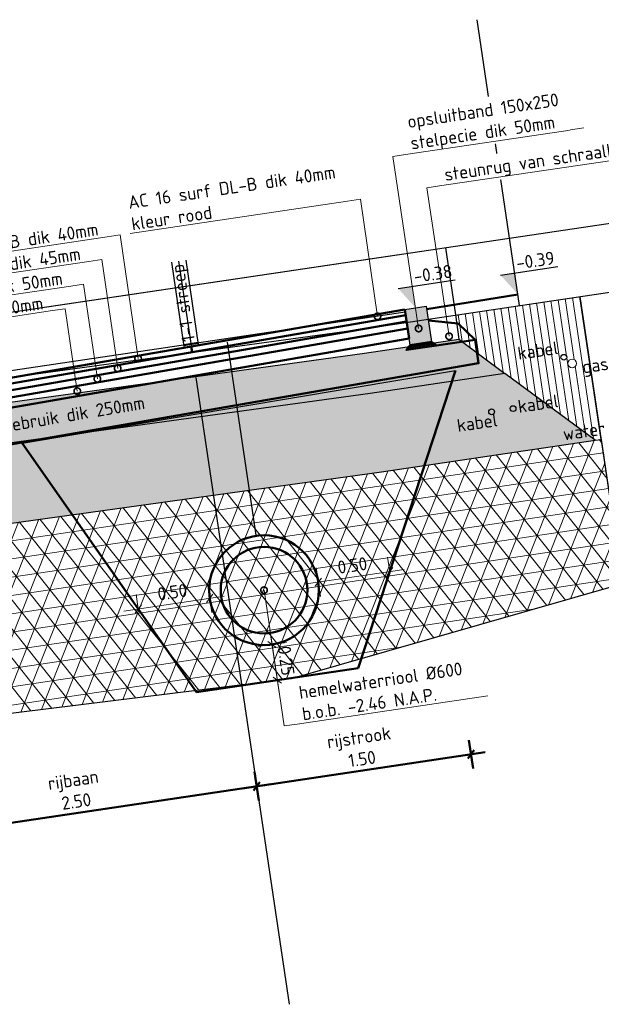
# Model space of a CAD drawing. Header units: metres. Extents: x 133846 to 269924, y 465764 to 933292.
# Tile 44 of 56: x 133864.22 to 133868.24, y 465869.72 to 465876.54. Entities that reach past the tile are written whole.
import ezdxf
from ezdxf import colors
from ezdxf.entities.mleader import LeaderData, LeaderLine
from ezdxf.lldxf.tags import DXFTag
from ezdxf.math import Vec2, Vec3

# ---------------------------------------------------------------- set-up
doc = ezdxf.new("R2010")
doc.units = ezdxf.units.M
for name, pattern in [('AL-NAP_LIJN', [15.25, 12, -1.5, 0.25, -1.5]), ('RI-HWA', [7.4, 5, -2.4]), ('XX-AFBREEK', [7, 4, -1, 1, -1])]:
    doc.linetypes.add(name, pattern=pattern)
doc.layers.add('B-OI-KL-GAS_LD-G', color=40, linetype='KL-GAS-LD-N', lineweight=18, true_color=0xffbf00)
doc.layers.add('N-WE-RI-HWA-GD', color=150, linetype='RI-HWA', lineweight=50, true_color=0x007fff)
for name, color, linetype, lineweight in [('B-WE-GW-AFBREEKLIJN-GD', 7, 'XX-AFBREEK', 25), ('B-WE-GW-GROND-AD-50', 253, 'Continuous', 18), ('B-WE-IE-TERREINAFSCHEIDING_NATUURLIJK_HAAG-GD', 60, 'IE-TERREINAFSCHEIDING-NATUURLIJK-HAAG', 25), ('B-WE-KL-T18', 10, 'Continuous', 18), ('B-WE-MO-BODEM-AD-50', 253, 'Continuous', 18), ('B-WE-VH-VERHARDING-GD', 253, 'Continuous', 25), ('B-WE-VH-VERHARDING_FUNDERING-AD-50', 253, 'Continuous', 18), ('N-WE-GR-GROENSTROOK-GD', 90, 'Continuous', 50), ('N-WE-GW-SLEUF-GD', 90, 'Continuous', 50), ('N-WE-KL-ET_LS_OV_LICHTMAST-S', 190, 'Continuous', 25), ('N-WE-RI-T18', 10, 'Continuous', 18), ('N-WE-VH-KANTOPSLUITING_OPSLUITBAND-SD', 150, 'Continuous', 25), ('N-WE-VH-M', 7, 'Continuous', 18), ('N-WE-VH-VERHARDING-GD', 7, 'Continuous', 50), ('N-WE-VH-VERHARDING-T18', 10, 'Continuous', 18), ('X-XX-AL-NAP-GD', 7, 'AL-NAP_LIJN', 25), ('X-XX-AL-PEILMAAT-SD', 7, 'Continuous', 25)]:
    doc.layers.add(name, color=color, linetype=linetype, lineweight=lineweight)
doc.layers.add('X-XX-AL-HULPLIJN-GD', color=30, linetype='Continuous', lineweight=25, plot=False)
doc.styles.add('NLCS-ISO', font='NLCS-ISO.ttf')
doc.styles.add('NLCS-ISO-M50-T18', font='NLCS-ISO.ttf', dxfattribs={"height": 0.09})
doc.styles.get("Standard").update_dxf_attribs({"font": 'romand.shx'})
doc.linetypes.add('IE-TERREINAFSCHEIDING-NATUURLIJK-HAAG', pattern='A,7,-1.5,[67,NLCS.SHX,S=0.75,R=45,X=0,Y=0],-1.5', length=10)
tags = doc.linetypes.add('KL-GAS-LD-N', pattern='A,4,-1,[69,NLCS.SHX,S=0.5,R=0,X=0,Y=0],-1,4,-1,["L",Standard,S=1,R=0,X=0.25,Y=-0.5],-2', length=13).pattern_tags.tags
tags[18] = DXFTag(74, 10)
doc.dimstyles.new('NLCS-M50-T18-SCHRAP_L2_H2', dxfattribs={"dimscale": 0.05, "dimtxt": 2.5, "dimasz": 1.008, "dimexe": 2, "dimexo": 2, "dimgap": 0.7, "dimtad": 1, "dimzin": 0, "dimdsep": 46, "dimtxsty": 'NLCS-ISO-M50-T18', "dimblk": 'OBLIQUE', "dimcen": 0, "dimdle": 2, "dimclrd": 256, "dimclre": 256, "dimclrt": 10, "dimazin": 0, "dimtfac": 1, "dimtdec": 3, "dimtofl": 0, "dimtmove": 0, "dimatfit": 3, "dimldrblk": 'OBLIQUE', "dimfxl": 2, "dimfxlon": 1, "dimtfillclr": 256, "dimtolj": 1, "dimtzin": 0, "dimlwd": -1, "dimlwe": -1, "dimarcsym": 0})

# ---------------------------------------------------------------- blocks, each defined once
blk = doc.blocks.new('*U149')
blk.add_hatch(color=8).paths.add_polyline_path([(-0.15, -0.25), (0, -0.25), (0, 0), (-0.15, 0)])
at = {"layer": 'N-WE-VH-VERHARDING-GD', "linetype": 'Continuous'}
h = blk.add_hatch(dxfattribs=at)
h.set_pattern_fill('ANSI31', color=256, scale=0.005, angle=45, style=0)
h.set_pattern_definition([(90, (89116.596445, 436374.820416), (-0.015875, 3e-18), [])])
h.paths.add_polyline_path([(-0.15, -0.25), (0, -0.25), (0.03, -0.28), (-0.18, -0.28)])
at = {"flags": 128}
blk.add_lwpolyline([(-0.15, -0.25), (0, -0.25), (0, 0), (-0.15, 0)], close=True, dxfattribs=at)
at = {"layer": 'N-WE-VH-VERHARDING-GD', "linetype": 'Continuous'}
for p, q in [((-0.35, -0.15), (-0.15, -0.1)), ((-0.45, -0.28), (-0.35, -0.15)), ((-0.18, -0.28), (-0.45, -0.28))]:
    blk.add_line(p, q, dxfattribs=at)
at = {"layer": 'N-WE-VH-VERHARDING-GD', "linetype": 'Continuous', "flags": 128}
blk.add_lwpolyline([(-0.15, -0.25), (0, -0.25), (0.03, -0.28), (-0.18, -0.28)], close=True, dxfattribs=at)
blk = doc.blocks.new('_Oblique')
at = {"color": 0, "linetype": 'ByBlock', "lineweight": -2}
blk.add_line((-0.5, -0.5), (0.5, 0.5), dxfattribs=at)
blk = doc.blocks.new('*D334')
at = {"layer": 'Defpoints', "color": 0, "transparency": 16777216}
for p in [(-1.65, -0.0165), (-4.15, -0.0775), (-4.15, -3.0948)]:
    blk.add_point(p, dxfattribs=at)
at = {"layer": 'N-WE-VH-VERHARDING-GD', "transparency": 16777216}
for p, q in [((-4.15, -2.9948), (-4.15, -3.1948)), ((-1.65, -2.9948), (-1.65, -3.1948)), ((-1.55, -3.0948), (-4.25, -3.0948))]:
    blk.add_line(p, q, dxfattribs=at)
at = {"layer": 'N-WE-VH-VERHARDING-GD', "transparency": 16777216, "xscale": 0.0504, "yscale": 0.0504, "zscale": 0.0504, "rotation": 180}
blk.add_blockref('_Oblique', (-4.15, -3.0948), dxfattribs=at)
at = {"layer": 'N-WE-VH-VERHARDING-GD', "transparency": 16777216, "xscale": 0.0504, "yscale": 0.0504, "zscale": 0.0504}
blk.add_blockref('_Oblique', (-1.65, -3.0948), dxfattribs=at)
at = {"layer": 'N-WE-VH-VERHARDING-GD', "color": 10, "transparency": 16777216, "insert": (-2.9, -2.9398), "char_height": 0.09, "attachment_point": 5, "style": 'NLCS-ISO-M50-T18', "bg_fill": 3, "box_fill_scale": 1.1, "bg_fill_color": 256, "bg_fill_true_color": 13158600, "bg_fill_transparency": 0}
blk.add_mtext('\\A1;rijbaan\\P2.50', dxfattribs=at)
blk = doc.blocks.new('*D336')
at = {"layer": 'Defpoints', "color": 0, "transparency": 16777216}
for p in [(-1.65, -0.0165), (-0.15, 0), (-1.65, -3.0948)]:
    blk.add_point(p, dxfattribs=at)
at = {"layer": 'N-WE-VH-VERHARDING-GD', "transparency": 16777216}
for p, q in [((-1.65, -2.9948), (-1.65, -3.1948)), ((-0.15, -2.9948), (-0.15, -3.1948)), ((-0.05, -3.0948), (-1.75, -3.0948))]:
    blk.add_line(p, q, dxfattribs=at)
at = {"layer": 'N-WE-VH-VERHARDING-GD', "transparency": 16777216, "xscale": 0.0504, "yscale": 0.0504, "zscale": 0.0504, "rotation": 180}
blk.add_blockref('_Oblique', (-1.65, -3.0948), dxfattribs=at)
at = {"layer": 'N-WE-VH-VERHARDING-GD', "transparency": 16777216, "xscale": 0.0504, "yscale": 0.0504, "zscale": 0.0504}
blk.add_blockref('_Oblique', (-0.15, -3.0948), dxfattribs=at)
at = {"layer": 'N-WE-VH-VERHARDING-GD', "color": 10, "transparency": 16777216, "insert": (-0.9, -2.9398), "char_height": 0.09, "attachment_point": 5, "style": 'NLCS-ISO-M50-T18', "bg_fill": 3, "box_fill_scale": 1.1, "bg_fill_color": 256, "bg_fill_true_color": 13158600, "bg_fill_transparency": 0}
blk.add_mtext('\\A1;rijstrook\\P1.50', dxfattribs=at)
blk = doc.blocks.new('_DotSmall')
at = {"color": 0, "linetype": 'ByBlock', "const_width": 0.5}
blk.add_lwpolyline([(-0.0625, 0, 1), (0.0625, 0, 1)], format="xyb", close=True, dxfattribs=at)
blk = doc.blocks.new('*D213')
at = {"layer": 'Defpoints', "color": 0, "transparency": 16777216}
for p in [(133865.531, 465872.5349), (133865.0364, 465872.4614), (133865.6236, 465871.9117)]:
    blk.add_point(p, dxfattribs=at)
at = {"layer": 'N-WE-VH-M', "transparency": 16777216}
for p, q in [((133865.5457, 465872.436), (133865.5163, 465872.6338)), ((133865.0364, 465872.4614), (133865.0217, 465872.5603)), ((133864.9375, 465872.4467), (133865.6299, 465872.5496))]:
    blk.add_line(p, q, dxfattribs=at)
at = {"layer": 'N-WE-VH-M', "transparency": 16777216, "xscale": 0.0504, "yscale": 0.0504, "zscale": 0.0504}
for p, rotation in [((133865.531, 465872.5349), 8.452767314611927), ((133865.0364, 465872.4614), 188.4527673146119)]:
    blk.add_blockref('_Oblique', p, dxfattribs=dict(at, rotation=rotation))
at = {"layer": 'N-WE-VH-M', "color": 10, "transparency": 16777216, "insert": (133865.2719, 465872.5773), "char_height": 0.09, "attachment_point": 5, "rotation": 8.45277, "style": 'NLCS-ISO-M50-T18'}
blk.add_mtext('\\A1;0.50', dxfattribs=at)
blk = doc.blocks.new('*D214')
at = {"layer": 'Defpoints', "color": 0, "transparency": 16777216}
for p in [(133866.7773, 465872.7201), (133866.7773, 465872.7201), (133866.3753, 465872.0235)]:
    blk.add_point(p, dxfattribs=at)
at = {"layer": 'N-WE-VH-M', "transparency": 16777216}
for p, q in [((133866.7773, 465872.7201), (133866.7626, 465872.819)), ((133866.1838, 465872.6319), (133866.8762, 465872.7348)), ((133866.2974, 465872.5477), (133866.268, 465872.7455))]:
    blk.add_line(p, q, dxfattribs=at)
at = {"layer": 'N-WE-VH-M', "transparency": 16777216, "xscale": 0.0504, "yscale": 0.0504, "zscale": 0.0504}
for p, rotation in [((133866.7773, 465872.7201), 8.452767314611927), ((133866.2827, 465872.6466), 188.4527673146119)]:
    blk.add_blockref('_Oblique', p, dxfattribs=dict(at, rotation=rotation))
at = {"layer": 'N-WE-VH-M', "color": 10, "transparency": 16777216, "insert": (133866.5183, 465872.7625), "char_height": 0.09, "attachment_point": 5, "rotation": 8.45277, "style": 'NLCS-ISO-M50-T18'}
blk.add_mtext('\\A1;0.50', dxfattribs=at)
blk = doc.blocks.new('*D215')
at = {"layer": 'Defpoints', "color": 0, "transparency": 16777216}
for p in [(133865.28, 465872.1134), (133866.5583, 465872.0506), (133865.9995, 465871.9676)]:
    blk.add_point(p, dxfattribs=at)
at = {"layer": 'N-WE-VH-M', "transparency": 16777216}
for p, q in [((133865.948, 465872.3138), (133866.0142, 465871.8687)), ((133865.8638, 465872.2002), (133866.0616, 465872.2296)), ((133866.0984, 465871.9823), (133865.9005, 465871.9529))]:
    blk.add_line(p, q, dxfattribs=at)
at = {"layer": 'N-WE-VH-M', "transparency": 16777216, "xscale": 0.0504, "yscale": 0.0504, "zscale": 0.0504}
for p, rotation in [((133865.9627, 465872.2149), 98.45276731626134), ((133865.9995, 465871.9676), 278.4527673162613)]:
    blk.add_blockref('_Oblique', p, dxfattribs=dict(at, rotation=rotation))
at = {"layer": 'N-WE-VH-M', "color": 10, "transparency": 16777216, "insert": (133866.0602, 465872.103), "char_height": 0.09, "attachment_point": 5, "rotation": 278.45277, "style": 'NLCS-ISO-M50-T18'}
blk.add_mtext('\\A1;0.25', dxfattribs=at)
blk = doc.blocks.new('SAL-PEILMAAT_INFRACAD_H01-SOD')
blk.add_line((-2, 3), (6, 3))
blk.add_solid([(-2, 3), (0, 3), (0, 0)])
at = {"style": 'NLCS-ISO'}
blk.add_attdef('...', (0.4, 3.4), '', height=1.8, dxfattribs=at)
blk = doc.blocks.new('dwarsprofiel Muyeveld 50km')
at = {"layer": 'N-WE-VH-VERHARDING-GD'}
for points in [[(-0.15, 0.02), (-5.65, -0.114)], [(-1.6, 0.0009), (-1.7, -0.0009)], [(-0.15, -0.1851), (-0.15, 0.02)], [(-0.15, -0.02), (-5.65, -0.154)], [(-0.15, -0.065), (-5.65, -0.199)], [(-1.65, -0.0566), (-1.65, -0.0165)], [(-0.15, -0.115), (-5.65, -0.249)], [(-0.15, -0.1851), (-5.65, -0.3191)], [(0.3, -0.26), (0.3, -0.4242), (-6.4, -0.5874), (-6.4, -0.394)]]:
    blk.add_lwpolyline(points, dxfattribs=at)
at = {"layer": 'X-XX-AL-HULPLIJN-GD'}
for points in [[(-1.7, 0.5798), (-1.7, -0.01)], [(-1.65, 0.5798), (-1.65, -0.01)], [(-1.6, 0.5798), (-1.6, -0.01)], [(-0.15, 0.4), (-7.3161, 0.4)], [(-0.15, 0), (-7.3161, 0)], [(-1.4, -0.0236), (-1.4, -1.3736)], [(-1.65, -0.2334), (-1.65, -4.6212)]]:
    blk.add_lwpolyline(points, dxfattribs=at)
at = {"layer": 'N-WE-VH-KANTOPSLUITING_OPSLUITBAND-SD', "xscale": -1}
blk.add_blockref('*U149', (-0.15, 0.02), dxfattribs=at)
at = {"layer": 'N-WE-VH-VERHARDING-GD'}
dim = blk.add_linear_dim(base=(-4.15, -3.0948), p1=(-1.65, -0.0165), p2=(-4.15, -0.0775), angle=180, text='rijbaan\\P<>', dimstyle='NLCS-M50-T18-SCHRAP_L2_H2', override={"dimtfill": 1}, dxfattribs=at)
dim.commit()
dim.dimension.update_dxf_attribs({"geometry": '*D334', "text_midpoint": (-2.9, -2.9398)})
at = {"layer": 'N-WE-VH-VERHARDING-T18', "insert": (-2.8938, -0.3819), "char_height": 0.09, "attachment_point": 5, "rotation": 1.08328, "style": 'NLCS-ISO-M50-T18'}
blk.add_mtext_dynamic_manual_height_columns('fundering hergebruik dik 250mm', width=2.079466, gutter_width=0.45, heights=[0], dxfattribs=at)
at = {"layer": 'N-WE-VH-VERHARDING-GD'}
dim = blk.add_linear_dim(base=(-1.65, -3.0948), p1=(-0.15, 0), p2=(-1.65, -0.0165), angle=180, text='rijstrook\\P<>', dimstyle='NLCS-M50-T18-SCHRAP_L2_H2', override={"dimtfill": 1}, dxfattribs=at)
dim.commit()
dim.dimension.update_dxf_attribs({"geometry": '*D336', "text_midpoint": (-0.9, -2.9398)})
at = {"layer": 'N-WE-VH-VERHARDING-T18'}
ml = blk.add_multileader_mtext('Standard', dxfattribs=at)
ml.set_content('AC 16 surf DL-B dik 40mm', color=256, style='NLCS-ISO-M50-T18')
ml.set_leader_properties(color=256, linetype='ByLayer', lineweight=-1)
ml.set_arrow_properties(name='DOTSMALL')
ml.build(insert=Vec2(0, 0))
ml.multileader.update_dxf_attribs({"text_left_attachment_type": 5, "text_right_attachment_type": 5, "dogleg_length": 0.09, "arrow_head_size": 0.09})
ctx = ml.context
ctx.base_point, ctx.char_height, ctx.arrow_head_size, ctx.landing_gap_size, ctx.plane_origin = Vec3(-3.6623, 0.8198), 0.09, 0.09, 0.045, Vec3(-1.9266, -0.3073)
ctx.left_attachment, ctx.right_attachment = 5, 5
notes = []
notes.append((ctx, [(0, (1, 1, 0), (-2.0243, 0.8198), (-1, 0), 0.09, [(0, [(-2.0263, -0.0457)], 0, [])])]))
ctx.mtext.insert, ctx.mtext.flow_direction = Vec3(-3.6173, 0.9278), 5
ml = blk.add_multileader_mtext('Standard', dxfattribs=at)
ml.set_content('AC 16 bin TL-B dik 45mm', color=256, style='NLCS-ISO-M50-T18')
ml.set_leader_properties(color=256, linetype='ByLayer', lineweight=-1)
ml.set_arrow_properties(name='DOTSMALL')
ml.build(insert=Vec2(0, 0))
ml.multileader.update_dxf_attribs({"text_left_attachment_type": 5, "text_right_attachment_type": 5, "dogleg_length": 0.09, "arrow_head_size": 0.09})
ctx = ml.context
ctx.base_point, ctx.char_height, ctx.arrow_head_size, ctx.landing_gap_size, ctx.plane_origin = Vec3(-3.7313, 0.6698), 0.09, 0.09, 0.045, Vec3(-2.0766, -0.4573)
ctx.left_attachment, ctx.right_attachment = 5, 5
notes.append((ctx, [(0, (1, 1, 0), (-2.1743, 0.6698), (-1, 0), 0.09, [(0, [(-2.1761, -0.0919)], 0, [])])]))
ctx.mtext.insert, ctx.mtext.flow_direction = Vec3(-3.6863, 0.7778), 5
ml = blk.add_multileader_mtext('Standard', dxfattribs=at)
ml.set_content('AC16 base OL-B dik 50mm', color=256, style='NLCS-ISO-M50-T18')
ml.set_leader_properties(color=256, linetype='ByLayer', lineweight=-1)
ml.set_arrow_properties(name='DOTSMALL')
ml.build(insert=Vec2(0, 0))
ml.multileader.update_dxf_attribs({"text_left_attachment_type": 5, "text_right_attachment_type": 5, "dogleg_length": 0.09, "arrow_head_size": 0.09})
ctx = ml.context
ctx.base_point, ctx.char_height, ctx.arrow_head_size, ctx.landing_gap_size, ctx.plane_origin = Vec3(-3.9173, 0.5198), 0.09, 0.09, 0.045, Vec3(-2.2266, -0.6073)
ctx.left_attachment, ctx.right_attachment = 5, 5
notes.append((ctx, [(0, (1, 1, 0), (-2.3243, 0.5198), (-1, 0), 0.09, [(0, [(-2.3259, -0.1431)], 0, [])])]))
ctx.mtext.insert, ctx.mtext.flow_direction = Vec3(-3.8723, 0.6278), 5
ml = blk.add_multileader_mtext('Standard', dxfattribs=at)
ml.set_content('AC22 base OL-B dik 70mm', color=256, style='NLCS-ISO-M50-T18')
ml.set_leader_properties(color=256, linetype='ByLayer', lineweight=-1)
ml.set_arrow_properties(name='DOTSMALL')
ml.build(insert=Vec2(0, 0))
ml.multileader.update_dxf_attribs({"text_left_attachment_type": 5, "text_right_attachment_type": 5, "dogleg_length": 0.09, "arrow_head_size": 0.09})
ctx = ml.context
ctx.base_point, ctx.char_height, ctx.arrow_head_size, ctx.landing_gap_size, ctx.plane_origin = Vec3(-4.0853, 0.3698), 0.09, 0.09, 0.045, Vec3(-2.3766, -0.7573)
ctx.left_attachment, ctx.right_attachment = 5, 5
notes.append((ctx, [(0, (1, 1, 0), (-2.4743, 0.3698), (-1, 0), 0.09, [(0, [(-2.4759, -0.2067)], 0, [])])]))
ctx.mtext.insert, ctx.mtext.flow_direction = Vec3(-4.0403, 0.4778), 5
for ctx, leaders in notes:
    for number, flags, end, landing, length, lines in leaders:
        leader = LeaderData()
        leader.index, (leader.has_last_leader_line, leader.has_dogleg_vector, leader.attachment_direction) = number, flags
        leader.last_leader_point, leader.dogleg_vector, leader.dogleg_length = Vec3(end), Vec3(landing), length
        for number, points, colour, breaks in lines:
            line = LeaderLine()
            line.index, line.vertices, line.color, line.breaks = number, Vec3.list(points), colors.encode_raw_color(colour), breaks
            leader.lines.append(line)
        ctx.leaders.append(leader)
at = {"layer": 'N-WE-VH-VERHARDING-T18', "insert": (-1.65, 0.29), "char_height": 0.09, "attachment_point": 5, "rotation": 90, "style": 'NLCS-ISO-M50-T18'}
blk.add_mtext_dynamic_manual_height_columns('1-1 streep', width=2.613125, gutter_width=0.45, heights=[0], dxfattribs=at)
at = {"layer": 'N-WE-VH-VERHARDING-T18'}
ml = blk.add_multileader_mtext('Standard', dxfattribs=at)
ml.set_content('opsluitband 150x250\\Pstelpecie dik 50mm', color=256, style='NLCS-ISO-M50-T18')
ml.set_leader_properties(color=256, linetype='ByLayer', lineweight=-1)
ml.set_arrow_properties(name='DOTSMALL')
ml.build(insert=Vec2(0, 0))
ml.multileader.update_dxf_attribs({"text_left_attachment_type": 5, "text_right_attachment_type": 5, "dogleg_length": 0.09, "arrow_head_size": 0.09})
ctx = ml.context
ctx.base_point, ctx.char_height, ctx.arrow_head_size, ctx.landing_gap_size, ctx.plane_origin = Vec3(0.0132, 1.0798), 0.09, 0.09, 0.045, Vec3(-2.074, -0.0998)
ctx.left_attachment, ctx.right_attachment = 5, 5
notes = []
notes.append((ctx, [(0, (1, 1, 0), (-0.0768, 1.0798), (1, 0), 0.09, [(0, [(-0.075, -0.125)], 0, [])])]))
ctx.mtext.insert, ctx.mtext.flow_direction = Vec3(0.0582, 1.3468), 5
ctx.mtext.has_bg_fill, ctx.mtext.bg_color, ctx.mtext.bg_scale_factor, ctx.mtext.bg_transparency, ctx.mtext.use_window_bg_color = 1, -1027028792, 1.5, 0, 1
ml = blk.add_multileader_mtext('Standard', dxfattribs=at)
ml.set_content('AC 16 surf DL-B dik 40mm\\Pkleur rood', color=256, style='NLCS-ISO-M50-T18')
ml.set_leader_properties(color=256, linetype='ByLayer', lineweight=-1)
ml.set_arrow_properties(name='DOTSMALL')
ml.build(insert=Vec2(0, 0))
ml.multileader.update_dxf_attribs({"text_left_attachment_type": 5, "text_right_attachment_type": 5, "dogleg_length": 0.09, "arrow_head_size": 0.09})
ctx = ml.context
ctx.base_point, ctx.char_height, ctx.arrow_head_size, ctx.landing_gap_size, ctx.plane_origin = Vec3(-1.9804, 0.8198), 0.09, 0.09, 0.045, Vec3(-0.2447, -0.3073)
ctx.left_attachment, ctx.right_attachment = 5, 5
notes.append((ctx, [(0, (1, 1, 0), (-0.3424, 0.8198), (-1, 0), 0.09, [(0, [(-0.3443, 0)], 0, [])])]))
ctx.mtext.insert, ctx.mtext.flow_direction = Vec3(-1.9354, 1.0778), 5
for ctx, leaders in notes:
    for number, flags, end, landing, length, lines in leaders:
        leader = LeaderData()
        leader.index, (leader.has_last_leader_line, leader.has_dogleg_vector, leader.attachment_direction) = number, flags
        leader.last_leader_point, leader.dogleg_vector, leader.dogleg_length = Vec3(end), Vec3(landing), length
        for number, points, colour, breaks in lines:
            line = LeaderLine()
            line.index, line.vertices, line.color, line.breaks = number, Vec3.list(points), colors.encode_raw_color(colour), breaks
            leader.lines.append(line)
        ctx.leaders.append(leader)
ml = blk.add_multileader_mtext('Standard', dxfattribs=at)
ml.set_content('steunrug van schraalbeton', color=256, style='NLCS-ISO-M50-T18')
ml.set_leader_properties(color=256, linetype='ByLayer', lineweight=-1)
ml.set_arrow_properties(name='DOTSMALL')
ml.build(insert=Vec2(0, 0))
ml.multileader.update_dxf_attribs({"text_left_attachment_type": 5, "text_right_attachment_type": 5, "dogleg_length": 0.09, "arrow_head_size": 0.09})
ctx = ml.context
ctx.base_point, ctx.char_height, ctx.arrow_head_size, ctx.landing_gap_size, ctx.plane_origin = Vec3(0.2134, 0.8298), 0.09, 0.09, 0.045, Vec3(-1.369, -0.2625)
ctx.left_attachment, ctx.right_attachment = 5, 5
notes = []
notes.append((ctx, [(0, (1, 1, 0), (0.1234, 0.8298), (1, 0), 0.09, [(0, [(0.1257, -0.2093)], 0, [])])]))
ctx.mtext.insert, ctx.mtext.flow_direction = Vec3(0.2584, 0.9468), 5
ctx.mtext.has_bg_fill, ctx.mtext.bg_color, ctx.mtext.bg_scale_factor, ctx.mtext.bg_transparency, ctx.mtext.use_window_bg_color = 1, -1027028792, 1.5, 0, 1
for ctx, leaders in notes:
    for number, flags, end, landing, length, lines in leaders:
        leader = LeaderData()
        leader.index, (leader.has_last_leader_line, leader.has_dogleg_vector, leader.attachment_direction) = number, flags
        leader.last_leader_point, leader.dogleg_vector, leader.dogleg_length = Vec3(end), Vec3(landing), length
        for number, points, colour, breaks in lines:
            line = LeaderLine()
            line.index, line.vertices, line.color, line.breaks = number, Vec3.list(points), colors.encode_raw_color(colour), breaks
            leader.lines.append(line)
        ctx.leaders.append(leader)

msp = doc.modelspace()

# ---------------------------------------------------------------- hatches: boundary and pattern name
at = {"layer": 'B-WE-GW-GROND-AD-50'}
h = msp.add_hatch(dxfattribs=at)
h.set_pattern_fill('AGW-GROND_TEELAARDE-SO', color=256, scale=0.05, pattern_type=2)
h.set_pattern_definition([(98.4527673, (134750.019427, 465501.489536), (-0.0494568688, -0.0073497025), [])])
h.paths.add_polyline_path([(133868.0024, 465874.2034, -1), (133867.9624, 465874.2034, -1)], flags=16)
h.paths.add_polyline_path([(133868.0692, 465874.1613, -1), (133868.0092, 465874.1613, -1)], flags=16)
h.paths.add_polyline_path([(133860.7428, 465873.0408), (133860.9718, 465873.3638), (133860.9433, 465873.5314), (133860.1026, 465873.4064), (133860.2514, 465872.4049), (133860.2929, 465872.4063)])
h.paths.add_polyline_path([(133860.3725, 465873.1561, -1), (133860.4125, 465873.1561, -1)], flags=16)
h.paths.add_polyline_path([(133860.5308, 465873.1796, -0.928828), (133860.5705, 465873.1825, -1.076625), (133860.6103, 465873.1855, -0.928828), (133860.5705, 465873.1825, -1.076625)], flags=16)
h.paths.add_polyline_path([(133867.2312, 465874.4961), (133867.2562, 465874.328), (133868.1991, 465873.629), (133868.2407, 465873.6352), (133868.0937, 465874.6243)])
at = {"layer": 'B-WE-MO-BODEM-AD-50'}
h = msp.add_hatch(dxfattribs=at)
h.set_pattern_fill('AMO-BODEM_ZAND-SO', color=256, scale=0.05, angle=8.45277, pattern_type=2)
h.set_pattern_definition([(54.405535, (134750.01943, 465501.489536), (-0.0310290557, 0.0912619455), [0, -0.076, 0, -0.085, 0, -0.08125]), (24.405535, (134750.01943, 465501.48954), (0.04363159, 0.160741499), [0, -0.041, 0, -0.0685, 0, -0.02625]), (344.405535, (134749.960585, 465501.47165), (0.1488960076, 0.04554951), [0, -0.025, 0, -0.09, 0, -0.1175]), (334.405535, (134749.96059, 465501.47165), (0.13104975, 0.085695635), [0, -0.0125, 0, -0.059, 0, -0.0675])])
h.paths.add_polyline_path([(133867.5743, 465874.0922), (133866.6421, 465873.9536), (133863.8227, 465873.5649), (133860.7428, 465873.0408), (133860.2929, 465872.4063), (133863.9064, 465873.0213), (133866.7201, 465873.4092), (133868.1991, 465873.629)])
h = msp.add_hatch(dxfattribs=at)
h.set_pattern_fill('AVH-FUNDERING_EPS-SO', color=256, scale=0.025, pattern_type=2)
h.set_pattern_definition([(8.452767, (134750.01943, 465501.48954), (-0.018374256, 0.123642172), []), (68.452767, (134750.01943, 465501.48954), (-0.11626439, 0.045908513), []), (128.452767, (134750.01943, 465501.48954), (-0.097890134, -0.077733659), [])])
h.paths.add_polyline_path([(133860.2929, 465872.4063), (133860.2514, 465872.4049), (133860.4002, 465871.4034), (133861.2587, 465871.3805), (133866.0944, 465871.977), (133868.3894, 465872.6343), (133868.2407, 465873.6352), (133868.1991, 465873.629), (133866.7201, 465873.4092), (133863.9064, 465873.0213)])
at = {"layer": 'B-WE-VH-VERHARDING_FUNDERING-AD-50'}
h = msp.add_hatch(dxfattribs=at)
h.set_pattern_fill('AVH-FUNDERING_02-SO', color=256, scale=0.25, angle=8.45277, pattern_type=2)
h.set_pattern_definition([(8.45277, (133576.18227, 465847.69746), (0.21053583, 0.28403286), [0.03125, -0.21875]), (98.45277, (133576.18227, 465847.69746), (-0.28403286, 0.21053583), [0.03125, -0.21875]), (143.45277, (133576.21318, 465847.70206), (-0.24728434, -0.03674851), [0.04419418, -0.30935923]), (8.45277, (133576.19251, 465847.84115), (0.21053583, 0.28403286), [0.03125, -0.21875]), (53.45277, (133576.21027, 465847.828), (-0.03674851, 0.24728434), [0.02209707, -0.3314563]), (143.45277, (133576.21027, 465847.828), (-0.24728434, -0.03674851), [0.02209708, -0.3314563]), (8.45277, (133576.27606, 465847.91675), (0.21053583, 0.28403286), [0.04419418, -0.20580583]), (53.45277, (133576.27606, 465847.91675), (-0.03674851, 0.24728434), [0.03125, -0.3223034]), (143.45277, (133576.31977, 465847.92325), (-0.24728434, -0.03674851), [0.03125, -0.3223034]), (98.45277, (133576.3431, 465847.78455), (-0.28403286, 0.21053583), [0.03125, -0.21875]), (53.45277, (133576.3431, 465847.78455), (-0.03674851, 0.24728434), [0.02209707, -0.3314563]), (143.45277, (133576.35625, 465847.8023), (-0.24728434, -0.03674851), [0.02209708, -0.3314563]), (8.45277, (133576.204, 465847.76388), (0.21053583, 0.28403286), [0.015625, -0.209375]), (8.45277, (133576.38027, 465847.85326), (0.21053583, 0.28403286), [0.015625, -0.209375]), (98.45277, (133576.2984, 465847.87269), (-0.28403286, 0.21053583), [0.015625, -0.209375]), (143.45277, (133576.34998, 465847.73818), (-0.24728434, -0.03674851), [0.02209708, -0.3314563]), (143.45277, (133576.21653, 465847.89211), (-0.24728434, -0.03674851), [0.02209708, -0.3314563]), (53.45277, (133576.28613, 465847.79583), (-0.03674851, 0.24728434), [0.02209707, -0.3314563]), (98.45277, (133576.26268, 465847.741), (-0.28403286, 0.21053583), [0.00390625, -0.24609375]), (98.45277, (133576.25877, 465847.84705), (-0.28403286, 0.21053583), [0.00390625, -0.24609375]), (98.45277, (133576.36837, 465847.90678), (-0.28403286, 0.21053583), [0.00390625, -0.24609375]), (98.45277, (133576.39176, 465847.77598), (-0.28403286, 0.21053583), [0.00390625, -0.24609375])])
h.paths.add_polyline_path([(133860.9718, 465873.3638), (133863.7801, 465873.8417), (133866.6024, 465874.2308), (133867.2562, 465874.328), (133867.5743, 465874.0922), (133866.6421, 465873.9536), (133863.8227, 465873.5649), (133860.7428, 465873.0408)])

# ---------------------------------------------------------------- linework, layer by layer
for centre in [(133867.9824, 465874.2034), (133867.6308, 465873.8478), (133867.4824, 465873.8258)]:
    msp.add_circle(centre, 0.02)
at = {"layer": 'B-OI-KL-GAS_LD-G'}
msp.add_circle((133868.0392, 465874.1613), 0.03, dxfattribs=at)
at = {"layer": 'B-WE-GW-AFBREEKLIJN-GD'}
msp.add_lwpolyline([(133868.0937, 465874.6243), (133868.3894, 465872.6343)], dxfattribs=at)
at = {"layer": 'B-WE-IE-TERREINAFSCHEIDING_NATUURLIJK_HAAG-GD'}
msp.add_lwpolyline([(133867.6763, 465874.5623), (133867.3823, 465876.5405)], dxfattribs=at)
at = {"layer": 'B-WE-VH-VERHARDING-GD'}
for points in [[(133860.9718, 465873.3638), (133860.9433, 465873.5314), (133863.7542, 465874.0097), (133866.5783, 465874.3991), (133868.8421, 465874.7355)], [(133867.2312, 465874.4961), (133867.2562, 465874.328)], [(133860.7428, 465873.0408), (133860.2929, 465872.4063), (133863.9064, 465873.0213), (133866.7201, 465873.4092), (133868.1991, 465873.629), (133867.5743, 465874.0922)]]:
    msp.add_lwpolyline(points, dxfattribs=at)
msp.add_lwpolyline([(133860.9718, 465873.3638), (133863.7801, 465873.8417), (133866.6024, 465874.2308), (133867.2562, 465874.328), (133867.5743, 465874.0922), (133866.6421, 465873.9536), (133863.8227, 465873.5649), (133860.7428, 465873.0408)], close=True, dxfattribs=at)
at = {"layer": 'N-WE-GR-GROENSTROOK-GD'}
msp.add_lwpolyline([(133867.0329, 465874.5374), (133867.6649, 465874.6386)], dxfattribs=at)
at = {"layer": 'N-WE-GW-SLEUF-GD'}
for p, q in [((133866.5583, 465872.0506), (133867.2327, 465874.1125)), ((133864.2324, 465873.6085), (133865.4404, 465871.8845)), ((133865.4404, 465871.8845), (133866.5583, 465872.0506))]:
    msp.add_line(p, q, dxfattribs=at)
at = {"layer": 'N-WE-RI-HWA-GD', "linetype": 'Continuous'}
for radius in [0.38, 0.3]:
    msp.add_circle((133865.9069, 465872.5908), radius, dxfattribs=at)
at = {"layer": 'X-XX-AL-HULPLIJN-GD'}
for points in [[(133867.1621, 465874.961), (133867.2312, 465874.4961)], [(133868.1991, 465873.629), (133868.2407, 465873.6352), (133868.3894, 465872.6343), (133866.0944, 465871.977), (133861.2587, 465871.3805), (133860.4002, 465871.4034), (133860.2514, 465872.4049), (133860.2929, 465872.4063)]]:
    msp.add_lwpolyline(points, dxfattribs=at)
at = {"layer": 'X-XX-AL-HULPLIJN-GD', "flags": 128}
msp.add_lwpolyline([(133864.2324, 465873.6085), (133867.2327, 465874.1125)], dxfattribs=at)
at = {"layer": 'X-XX-AL-NAP-GD'}
msp.add_lwpolyline([(133873.6946, 465875.9318), (133853.6804, 465872.9575)], dxfattribs=at)

# ---------------------------------------------------------------- block references
at = {"layer": 'X-XX-AL-PEILMAAT-SD', "xscale": 0.05, "yscale": 0.05, "zscale": 0.05, "rotation": 8.452767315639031}
for p, values in [((133867.6649, 465874.6386), {'...': '-0.39'}), ((133866.9558, 465874.5462), {'...': '-0.38'})]:
    msp.add_blockref('SAL-PEILMAAT_INFRACAD_H01-SOD', p, dxfattribs=at).add_auto_attribs(values)

# ---------------------------------------------------------------- texts
at = {"layer": 'B-WE-KL-T18', "char_height": 0.09, "attachment_point": 3, "rotation": 8.45277, "style": 'NLCS-ISO-M50-T18'}
for s, insert in [('kabel', (133867.9348, 465874.3158)), ('gas', (133868.2833, 465874.2067)), ('kabel', (133867.9365, 465873.948)), ('kabel', (133867.5147, 465873.8161)), ('water', (133868.2616, 465873.7586))]:
    msp.add_mtext_dynamic_manual_height_columns(s, width=1.034148, gutter_width=12.5, heights=[0], dxfattribs=dict(at, insert=insert))

# ---------------------------------------------------------------- dimensions: what is measured, and where the dimension line sits
at = {"layer": 'N-WE-VH-M'}
for base, p1, p2, angle, picture, middle in [((133866.7773, 465872.7201), (133866.3753, 465872.0235), (133866.7773, 465872.7201), 8.45277, '*D214', (133866.53, 465872.6834)), ((133865.531, 465872.5349), (133865.0364, 465872.4614), (133865.6236, 465871.9117), 8.45277, '*D213', (133865.2837, 465872.4981)), ((133865.9995, 465871.9676), (133865.28, 465872.1134), (133866.5583, 465872.0506), 98.45277, '*D215', (133865.9811, 465872.0912))]:
    dim = msp.add_linear_dim(base=base, p1=p1, p2=p2, angle=angle, dimstyle='NLCS-M50-T18-SCHRAP_L2_H2', dxfattribs=at)
    dim.commit()
    dim.dimension.update_dxf_attribs({"geometry": picture, "text_midpoint": middle, "dimtype": 160})

# ---------------------------------------------------------------- leaders
at = {"layer": 'N-WE-RI-T18'}
ml = msp.add_multileader_mtext('Standard', dxfattribs=at)
ml.set_content('hemelwaterriool %%C600\\Pb.o.b. -2.46 N.A.P.', color=256, style='NLCS-ISO-M50-T18')
ml.set_leader_properties(color=256, linetype='ByLayer', lineweight=-1)
ml.set_arrow_properties(name='DOTSMALL')
ml.build(insert=Vec2(0, 0))
ml.multileader.update_dxf_attribs({"text_left_attachment_type": 5, "text_right_attachment_type": 5, "dogleg_length": 0.09, "arrow_head_size": 0.09})
ctx = ml.context
ctx.base_point, ctx.char_height, ctx.arrow_head_size, ctx.landing_gap_size, ctx.plane_origin, ctx.plane_x_axis, ctx.plane_y_axis = Vec3(133866.1355, 465871.6642), 0.09, 0.09, 0.045, Vec3(133865.951, 465872.294), Vec3(0.989137, 0.146994), Vec3(-0.146994, 0.989137)
ctx.left_attachment, ctx.right_attachment = 5, 5
notes = []
notes.append((ctx, [(0, (1, 1, 0), (133866.0465, 465871.651), (0.989137, 0.146994), 0.09, [(0, [(133865.9069, 465872.5908)], 0, [])])]))
ctx.mtext.insert, ctx.mtext.text_direction, ctx.mtext.rotation, ctx.mtext.flow_direction = Vec3(133866.1421, 465871.926), Vec3(0.989137, 0.146994), 0.147529, 5
for ctx, leaders in notes:
    for number, flags, end, landing, length, lines in leaders:
        leader = LeaderData()
        leader.index, (leader.has_last_leader_line, leader.has_dogleg_vector, leader.attachment_direction) = number, flags
        leader.last_leader_point, leader.dogleg_vector, leader.dogleg_length = Vec3(end), Vec3(landing), length
        for number, points, colour, breaks in lines:
            line = LeaderLine()
            line.index, line.vertices, line.color, line.breaks = number, Vec3.list(points), colors.encode_raw_color(colour), breaks
            leader.lines.append(line)
        ctx.leaders.append(leader)

# ---------------------------------------------------------------- next in the draw order: block references
at = {"layer": 'N-WE-KL-ET_LS_OV_LICHTMAST-S', "rotation": 8.452767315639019}
msp.add_blockref('dwarsprofiel Muyeveld 50km', (133867.0329, 465874.5374), dxfattribs=at)

doc.saveas('drawing.dxf')
